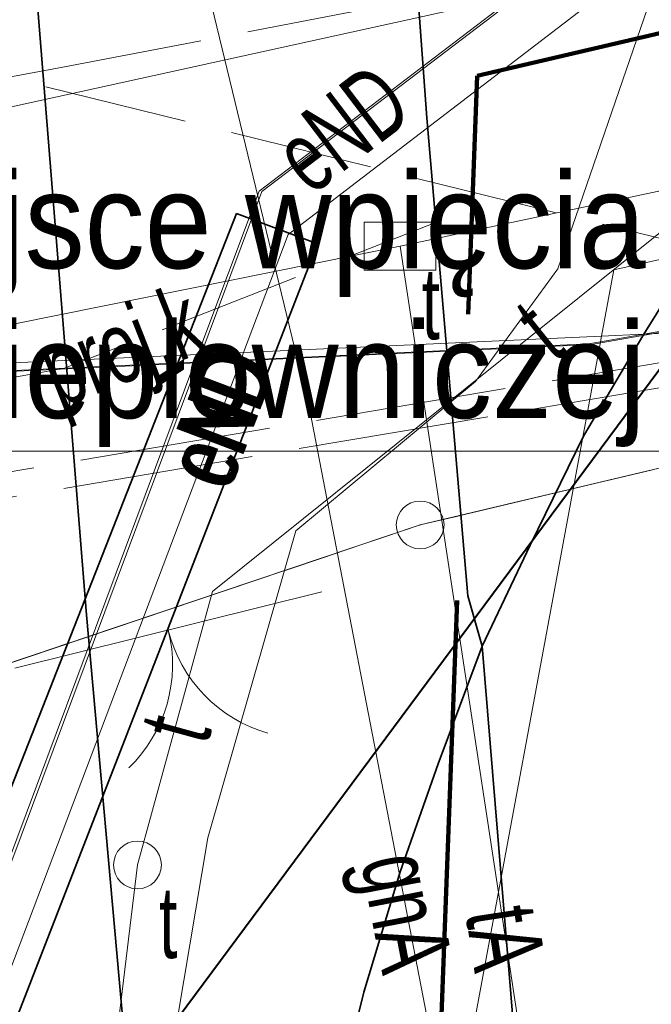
# Model space of a CAD drawing. Header units: metres. Extents: x 6567444 to 13135881, y 5574237 to 11149086.
# Tile 49 of 191: x 6567815.62 to 6567822.23, y 5574546 to 5574556.31. Entities that reach past the tile are written whole.
import ezdxf
from ezdxf.enums import TextEntityAlignment as Align

# ---------------------------------------------------------------- set-up
doc = ezdxf.new("R2010")
doc.units = ezdxf.units.M
for name, pattern in [('2.0_1.0', [3, 2, -1]), ('L_0_03', [1, 0.5, -0.5]), ('L_0_06', [2, 1.5, -0.5]), ('L_2_50', [2.5, 2, -0.5])]:
    doc.linetypes.add(name, pattern=pattern)
for name, color, linetype, lineweight in [('EGB_DzialkaEwidencyjna', 7, 'Continuous', 18), ('EGB_Klasouzytek', 92, 'Continuous', 18), ('EGB_KonturUzytkuGruntowego', 92, 'Continuous', 18), ('EGB_PunktGraniczny', 7, 'Continuous', 18), ('GES_InneUrzadzeniaTowarzyszace_P', 7, 'Continuous', 18), ('GES_PrzewodElektroenergetyczny', 1, 'Continuous', 18), ('GES_PrzewodElektroenergetyczny_Projektowany', 7, 'Continuous', 18), ('GES_PrzewodGazowy', 52, 'Continuous', 18), ('GES_PrzewodKanalizacyjny_Projektowany', 7, 'Continuous', 18), ('GES_PrzewodTelekomunikacyjny', 30, 'Continuous', 18), ('GES_UrzadzeniaTowarzyszczaceLiniowe', 7, 'Continuous', 18), ('MP_LINIE_REGULAC', 135, 'Continuous', 40), ('OT_Komunikacja', 7, 'Continuous', 18), ('OT_Ogrodzenia', 7, 'Continuous', 18), ('Z_ZAKRES', 214, 'Continuous', 90)]:
    doc.layers.add(name, color=color, linetype=linetype, lineweight=lineweight)
doc.layers.add('FORMA - Arch 01 - 820-G Rysunki Obrazki', color=7, linetype='Continuous')
doc.styles.get("Standard").update_dxf_attribs({"font": 'arial.ttf'})
doc.styles.add('STYL_AUTOMATYCZNY_4', font='arial.ttf', dxfattribs={"width": 0.7})

# ---------------------------------------------------------------- blocks, each defined once
blk = doc.blocks.new('L_0_02_2')
at = {"color": 0}
blk.add_point((0, 0), dxfattribs=at)
blk = doc.blocks.new('L_0_02_1')
at = {"color": 0}
blk.add_point((0, 0), dxfattribs=at)
blk = doc.blocks.new('L_2_20_3')
at = {"color": 0, "linetype": 'Continuous', "lineweight": 13}
for centre, start, end in [((-3, 0), 299.9816, 0), ((3, 0), 180, 240.0184)]:
    blk.add_arc(centre, 3, start, end, dxfattribs=at)
blk = doc.blocks.new('EGPG_S')
at = {"color": 0, "linetype": 'Continuous', "lineweight": 18}
blk.add_circle((0, 0), 0.5, dxfattribs=at)
blk = doc.blocks.new('other_SUPW_O')
at = {"color": 0, "linetype": 'Continuous', "lineweight": 18}
blk.add_circle((0, 0), 0.5, dxfattribs=at)
blk = doc.blocks.new('SUPW_R')
at = {"color": 0, "linetype": 'Continuous', "lineweight": 18, "flags": 128}
blk.add_lwpolyline([(0.75, 0.5), (0.75, -0.5), (-0.75, -0.5), (-0.75, 0.5)], close=True, dxfattribs=at)
blk = doc.blocks.new('_MDCP')
at = {"layer": 'EGB_DzialkaEwidencyjna', "linetype": 'Continuous', "lineweight": 18}
for p, q in [((6567820.053, 5574551.078), (6567841.397, 5574556.142)), ((6567841.397, 5574556.142), (6567820.053, 5574551.078)), ((6567814.937, 5574549.38), (6567819.573, 5574550.94)), ((6567819.573, 5574550.94), (6567814.937, 5574549.38))]:
    blk.add_line(p, q, dxfattribs=at)
at = {"layer": 'EGB_Klasouzytek', "lineweight": 18}
for points in [[(6567808.43, 5574567.42), (6567810.41, 5574567.57), (6567821.43, 5574569.65), (6567844.36, 5574573.98), (6567848.19, 5574557.83), (6567841.64, 5574556.2), (6567819.81, 5574551.02), (6567814.7, 5574549.3), (6567811.96, 5574548.85), (6567810.34, 5574548.58), (6567809.02, 5574546.47), (6567805.83, 5574540.63), (6567799.496, 5574570.502)], [(6567843.288, 5574339.738), (6567840.22, 5574379.37), (6567837.97, 5574408.39), (6567824.54, 5574464.39), (6567815.07, 5574503.11), (6567813.39, 5574510.85), (6567812.91, 5574512.76), (6567809.64, 5574533.63), (6567810.66, 5574545.93), (6567811.96, 5574548.85), (6567814.7, 5574549.3), (6567819.81, 5574551.02), (6567841.64, 5574556.2), (6567848.19, 5574557.83), (6567849.51, 5574552.26), (6567830.11, 5574547.72), (6567829, 5574518.49), (6567851.37, 5574441.53), (6567857.95, 5574413.39), (6567862.49, 5574380.1), (6567864.17, 5574367.81), (6567869.98, 5574345.11), (6567862.17, 5574342.99), (6567862.141, 5574342.197)]]:
    blk.add_lwpolyline(points, dxfattribs=at)
at = {"layer": 'EGB_KonturUzytkuGruntowego', "linetype": 'L_0_03', "lineweight": 18}
for points in [[(6567944.099, 5574577.571), (6567942.63, 5574577.28), (6567937.22, 5574576.21), (6567870.09, 5574563.29), (6567848.19, 5574557.83), (6567841.64, 5574556.2), (6567819.81, 5574551.02), (6567814.7, 5574549.3), (6567811.96, 5574548.85), (6567810.34, 5574548.58), (6567809.02, 5574546.47), (6567805.83, 5574540.63), (6567799.496, 5574570.502)], [(6567843.288, 5574339.738), (6567840.22, 5574379.37), (6567837.97, 5574408.39), (6567824.54, 5574464.39), (6567815.07, 5574503.11), (6567813.39, 5574510.85), (6567812.91, 5574512.76), (6567809.64, 5574533.63), (6567810.66, 5574545.93), (6567811.96, 5574548.85), (6567814.7, 5574549.3), (6567819.81, 5574551.02), (6567841.64, 5574556.2), (6567848.19, 5574557.83), (6567849.51, 5574552.26), (6567830.11, 5574547.72), (6567829, 5574518.49), (6567851.37, 5574441.53), (6567857.95, 5574413.39), (6567862.49, 5574380.1), (6567864.17, 5574367.81), (6567869.98, 5574345.11), (6567862.17, 5574342.99), (6567862.141, 5574342.197)]]:
    blk.add_lwpolyline(points, dxfattribs=at)
at = {"layer": 'EGB_PunktGraniczny'}
blk.add_point((6567819.81, 5574551.02), dxfattribs=at)
at = {"layer": 'GES_PrzewodElektroenergetyczny', "color": 1, "linetype": 'Continuous', "lineweight": 18}
for points in [[(6567943.254, 5574582.239), (6567909.127, 5574576.204), (6567889.67, 5574572.763), (6567874.092, 5574569.903), (6567866.549, 5574568.127), (6567863.2, 5574565.721), (6567847.979, 5574563.389), (6567834.386, 5574560.54), (6567829.197, 5574557.801), (6567825.396, 5574554.557), (6567825.286, 5574554.465), (6567823.983, 5574553.351), (6567823.887, 5574553.328), (6567823.56, 5574553.266), (6567822.367, 5574553.026), (6567822.149, 5574553.016), (6567821.707, 5574552.996), (6567817.963, 5574552.826), (6567817.484, 5574552.804), (6567812.181, 5574552.562), (6567800.221, 5574552.715), (6567799.811, 5574552.733), (6567793.499, 5574551.393)], [(6567873.65, 5574564.68), (6567858.185, 5574560.669), (6567842.81, 5574557.22), (6567841.652, 5574557.736), (6567838.02, 5574560.82), (6567836.97, 5574561.34), (6567827.408, 5574559.513), (6567825.24, 5574559.375), (6567823.842, 5574558.387), (6567822.303, 5574556.767), (6567821.25, 5574553.7), (6567820.388, 5574552.522), (6567818.508, 5574550.958), (6567817.589, 5574547.746), (6567816.52, 5574541.4), (6567814.783, 5574530.308), (6567815.18, 5574526.62), (6567815.46, 5574522.32), (6567816.83, 5574517.28), (6567816.455, 5574514.619), (6567815.516, 5574513.797), (6567802.55, 5574511.616)], [(6567873.65, 5574564.68), (6567858.185, 5574560.669), (6567842.81, 5574557.22), (6567841.652, 5574557.736), (6567838.02, 5574560.82), (6567836.97, 5574561.34), (6567827.408, 5574559.513), (6567825.24, 5574559.375), (6567823.842, 5574558.387), (6567822.303, 5574556.767), (6567821.25, 5574553.7), (6567820.388, 5574552.522), (6567818.508, 5574550.958), (6567817.589, 5574547.746), (6567816.52, 5574541.4), (6567814.783, 5574530.308), (6567815.18, 5574526.62), (6567815.46, 5574522.32), (6567816.83, 5574517.28), (6567816.455, 5574514.619), (6567815.516, 5574513.797), (6567802.55, 5574511.616)], [(6567821.689, 5574574.676), (6567824.614, 5574569.975), (6567824.749, 5574569.163), (6567824.869, 5574568.446), (6567824.96, 5574567.901), (6567826.159, 5574560.699), (6567824.503, 5574558.716), (6567818.43, 5574554.059), (6567817.963, 5574552.826), (6567817.933, 5574552.746), (6567810.864, 5574534.061), (6567809.989, 5574533.009), (6567809.88, 5574530.991), (6567810.579, 5574524.841), (6567813.857, 5574512.476), (6567813.279, 5574511.663)], [(6567821.689, 5574574.676), (6567824.614, 5574569.975), (6567824.749, 5574569.163), (6567824.869, 5574568.446), (6567824.96, 5574567.901), (6567826.159, 5574560.699), (6567824.503, 5574558.716), (6567818.43, 5574554.059), (6567817.963, 5574552.826), (6567817.933, 5574552.746), (6567810.864, 5574534.061), (6567809.989, 5574533.009), (6567809.88, 5574530.991), (6567810.579, 5574524.841), (6567813.857, 5574512.476), (6567813.369, 5574511.714)], [(6567800.692, 5574519.783), (6567802.691, 5574520.352), (6567810.825, 5574522.717), (6567810.186, 5574524.89), (6567809.445, 5574530.757), (6567809.707, 5574533.18), (6567810.517, 5574534.255), (6567811.265, 5574536.072), (6567818.154, 5574554.51), (6567823.868, 5574558.864), (6567825.744, 5574560.817), (6567824.722, 5574567.97), (6567816.288, 5574566.225), (6567812.943, 5574566.807), (6567806.543, 5574571.827)], [(6567806.525, 5574571.824), (6567812.913, 5574566.813), (6567816.258, 5574566.232), (6567824.701, 5574567.978), (6567824.712, 5574567.844), (6567825.715, 5574560.823), (6567823.839, 5574558.871), (6567818.124, 5574554.515), (6567817.484, 5574552.804), (6567817.454, 5574552.724), (6567811.233, 5574536.077), (6567810.486, 5574534.259), (6567809.675, 5574533.185), (6567809.413, 5574530.761), (6567810.153, 5574524.894), (6567810.792, 5574522.721), (6567810.901, 5574522.304), (6567813.402, 5574512.663), (6567813.006, 5574512.003), (6567811.262, 5574510.689), (6567805.592, 5574509.535), (6567805.478, 5574509.512)], [(6567793.655, 5574550.711), (6567800.35, 5574552.06), (6567829.97, 5574558.57), (6567842.31, 5574561.39), (6567850.66, 5574562.54), (6567860.88, 5574565.16), (6567864.36, 5574564.78), (6567874.76, 5574567.79), (6567876.7, 5574569.8), (6567879.43, 5574570.97), (6567880.48, 5574571.46), (6567881.27, 5574571.67)], [(6567793.654, 5574550.715), (6567800.35, 5574552.06), (6567829.97, 5574558.57), (6567842.31, 5574561.39), (6567850.66, 5574562.54), (6567860.88, 5574565.16), (6567864.36, 5574564.78), (6567874.76, 5574567.79), (6567876.7, 5574569.8), (6567879.43, 5574570.97)], [(6567793.506, 5574551.362), (6567799.783, 5574552.712), (6567800.221, 5574552.715), (6567811.977, 5574552.47), (6567815.866, 5574552.65), (6567817.454, 5574552.724), (6567817.933, 5574552.746), (6567821.573, 5574552.914), (6567821.696, 5574552.936), (6567822.149, 5574553.016), (6567823.56, 5574553.266), (6567823.887, 5574553.328), (6567825.286, 5574554.465), (6567825.396, 5574554.557), (6567829.332, 5574557.775), (6567834.269, 5574560.409), (6567848.172, 5574563.348), (6567863.152, 5574565.67), (6567866.512, 5574567.994), (6567866.79, 5574568.09)], [(6567866.79, 5574568.09), (6567866.542, 5574567.987), (6567863.181, 5574565.664), (6567848.2, 5574563.341), (6567834.297, 5574560.402), (6567829.361, 5574557.768), (6567823.918, 5574553.318), (6567821.603, 5574552.908), (6567815.896, 5574552.644), (6567812.008, 5574552.464), (6567799.814, 5574552.707), (6567793.509, 5574551.351)]]:
    blk.add_lwpolyline(points, dxfattribs=at)
at = {"layer": 'GES_PrzewodElektroenergetyczny', "color": 1, "linetype": 'Continuous', "lineweight": 18, "flags": 128}
blk.add_lwpolyline([(6567838.664, 5574557.463), (6567825.286, 5574554.465), (6567821.836, 5574553.69), (6567821.707, 5574552.996), (6567821.696, 5574552.936), (6567820.074, 5574544.186), (6567818.966, 5574530.39), (6567820.156, 5574520.342), (6567819.55, 5574515.238), (6567813.369, 5574511.714), (6567813.279, 5574511.663), (6567812.705, 5574511.261), (6567811.464, 5574510.392), (6567805.665, 5574509.205)], dxfattribs=at)
at = {"layer": 'GES_PrzewodElektroenergetyczny_Projektowany', "color": 1, "linetype": 'L_2_50', "lineweight": 18}
for points in [[(6567943.412, 5574581.367), (6567943.17, 5574581.32), (6567913.09, 5574576.12), (6567888.01, 5574572.01), (6567877.14, 5574569.91), (6567875.36, 5574567.7), (6567875.01, 5574566.91), (6567863.39, 5574564.59), (6567846.75, 5574561.93), (6567839.02, 5574560.65), (6567829.79, 5574558.45), (6567816.07, 5574555.81), (6567793.454, 5574551.595)], [(6567794.596, 5574546.571), (6567811.33, 5574550.87), (6567831.53, 5574554.27), (6567833.28, 5574552.46), (6567870.97, 5574561.28), (6567904.99, 5574569.24), (6567915.75, 5574572.57), (6567937.99, 5574577.71), (6567943.858, 5574578.905)], [(6567794.652, 5574546.329), (6567811.15, 5574550.57), (6567831.45, 5574554), (6567833.2, 5574552.19), (6567855.24, 5574557.35), (6567855.74, 5574555.77)]]:
    blk.add_lwpolyline(points, dxfattribs=at)
at = {"layer": 'GES_PrzewodGazowy', "color": 52, "linetype": 'Continuous', "lineweight": 18, "flags": 128}
blk.add_lwpolyline([(6567823.3, 5574528.16), (6567818.66, 5574552.2), (6567815.4, 5574565.64)], dxfattribs=at)
at = {"layer": 'GES_PrzewodKanalizacyjny_Projektowany', "color": 36, "linetype": 'L_0_06', "lineweight": 18, "flags": 128}
blk.add_lwpolyline([(6567813.23, 5574552.15), (6567816.09, 5574552.66), (6567819.98, 5574554.19)], dxfattribs=at)
at = {"layer": 'GES_PrzewodTelekomunikacyjny', "color": 30, "linetype": 'Continuous', "lineweight": 18, "flags": 128}
for points in [[(6567865.525, 5574563.914), (6567846.919, 5574559.742), (6567823.059, 5574554.673), (6567819.6, 5574553.938)], [(6567824.466, 5574555.802), (6567823.059, 5574554.673), (6567819.877, 5574552.12), (6567817.636, 5574550.323)], [(6567819.6, 5574553.938), (6567819.877, 5574552.12), (6567821.805, 5574539.455)], [(6567817.636, 5574550.323), (6567816.852, 5574547.462)], [(6567816.852, 5574547.462), (6567816.31, 5574542.965)]]:
    blk.add_lwpolyline(points, dxfattribs=at)
at = {"layer": 'GES_PrzewodTelekomunikacyjny', "color": 30, "linetype": 'Continuous', "lineweight": 18}
blk.add_lwpolyline([(6567794.091, 5574548.795), (6567819.6, 5574553.938)], dxfattribs=at)
at = {"layer": 'GES_UrzadzeniaTowarzyszczaceLiniowe', "color": 7, "linetype": 'Continuous', "lineweight": 35, "flags": 128}
blk.add_lwpolyline([(6567817.887, 5574554.281), (6567818.737, 5574553.963), (6567811.773, 5574536.053), (6567810.875, 5574536.418), (6567817.887, 5574554.281)], dxfattribs=at)
at = {"layer": 'MP_LINIE_REGULAC', "linetype": 'Continuous'}
blk.add_lwpolyline([(6567936.85, 5574576.14), (6567822.725, 5574553.2), (6567807.758, 5574533.041), (6567819.961, 5574483.091), (6567828.37, 5574448.208)], dxfattribs=at)
at = {"layer": 'OT_Komunikacja', "color": 7, "linetype": 'L_0_06', "lineweight": 18}
blk.add_lwpolyline([(6567870.69, 5574567.61), (6567854.92, 5574563.97), (6567850.42, 5574563.07), (6567847.84, 5574562.43), (6567842.08, 5574560.99), (6567840.14, 5574560.43), (6567838.28, 5574559.74), (6567836.48, 5574558.91), (6567834.74, 5574557.88), (6567833.15, 5574556.73), (6567831.64, 5574555.37), (6567830.23, 5574553.94), (6567829, 5574552.37), (6567807.49, 5574557.68), (6567808.795, 5574564.52), (6567812.22, 5574565.02), (6567813.716, 5574565.299), (6567818.846, 5574566.258), (6567831.918, 5574568.701), (6567838.5, 5574569.98), (6567852.66, 5574572.75), (6567861.62, 5574574.56), (6567874.02, 5574577.02)], dxfattribs=at)
at = {"layer": 'OT_Komunikacja', "color": 7, "linetype": 'Continuous', "lineweight": 35}
for points in [[(6567818.746, 5574574.122), (6567818.83, 5574572.23), (6567819.05, 5574567.73), (6567819.19, 5574565.24), (6567819.35, 5574562.76), (6567819.52, 5574560.26), (6567819.7, 5574557.76), (6567819.88, 5574555.28), (6567820.1, 5574552.72), (6567820.31, 5574550.28), (6567820.46, 5574549.75), (6567821.55, 5574536.51)], [(6567814.771, 5574573.375), (6567814.83, 5574572.03), (6567815.06, 5574567.52), (6567815.39, 5574562.04), (6567815.56, 5574559.55), (6567816.32, 5574550.08), (6567817.46, 5574537.32), (6567818.34, 5574527.49), (6567818.54, 5574525.44), (6567818.82, 5574522.95), (6567819.14, 5574520.44), (6567819.65, 5574517.05), (6567819.91, 5574515.5), (6567820.35, 5574513.04), (6567821.69, 5574506.72), (6567844.97, 5574407.21)]]:
    blk.add_lwpolyline(points, dxfattribs=at)
at = {"layer": 'OT_Komunikacja', "color": 7, "linetype": 'Continuous', "lineweight": 35, "flags": 128}
blk.add_lwpolyline([(6567822.83, 5574554.11), (6567822.149, 5574553.016), (6567821.52, 5574551.95), (6567820.96, 5574550.81), (6567820.46, 5574549.75), (6567820, 5574548.52), (6567819.6, 5574547.39), (6567819.22, 5574546.13), (6567818.98, 5574545.16), (6567818.77, 5574544.2), (6567817.46, 5574537.32)], dxfattribs=at)
at = {"layer": 'OT_Ogrodzenia', "linetype": 'CONTINUOUS', "lineweight": 18}
blk.add_line((6567815.57, 5574549.52), (6567818.78, 5574550.32), dxfattribs=at)
at = {"layer": 'Z_ZAKRES', "linetype": '2.0_1.0', "lineweight": 140, "ltscale": 3}
blk.add_lwpolyline([(6567820.407, 5574555.719), (6567847.232, 5574561.997), (6567929.356, 5574581.206), (6567956.443, 5574443.911), (6567955.827, 5574425.481), (6567951.015, 5574407.07), (6567933.777, 5574381.866), (6567907.312, 5574367.318), (6567855.739, 5574355.65), (6567852.582, 5574378.747), (6567848.105, 5574411.572), (6567841.693, 5574438.994), (6567818.946, 5574517.253)], close=True, dxfattribs=at)
at = {"layer": 'EGB_DzialkaEwidencyjna', "linetype": 'Continuous', "xscale": 0.5, "yscale": 0.5, "zscale": 0.5}
for name, rotation in [('L_0_02_2', 198.6), ('L_0_02_1', 13.35), ('L_0_02_2', 13.35), ('L_0_02_1', 198.6)]:
    blk.add_blockref(name, (6567819.81, 5574551.02), dxfattribs=dict(at, rotation=rotation))
at = {"layer": 'EGB_PunktGraniczny', "linetype": 'Continuous', "xscale": 0.5, "yscale": 0.5, "zscale": 0.5}
blk.add_blockref('EGPG_S', (6567819.81, 5574551.02), dxfattribs=at)
at = {"layer": 'GES_InneUrzadzeniaTowarzyszace_P', "linetype": 'Continuous', "xscale": 0.5, "yscale": 0.5, "zscale": 0.5}
for name, p in [('SUPW_R', (6567819.6, 5574553.938)), ('other_SUPW_O', (6567816.852, 5574547.462))]:
    blk.add_blockref(name, p, dxfattribs=at)
at = {"layer": 'OT_Ogrodzenia', "color": 7, "linetype": 'Continuous', "xscale": 0.5, "yscale": 0.5, "zscale": 0.5, "rotation": 13.99}
blk.add_blockref('L_2_20_3', (6567817.175, 5574549.92), dxfattribs=at)
at = {"layer": 'GES_InneUrzadzeniaTowarzyszace_P', "color": 7, "lineweight": 15, "width": 0.66}
for p in [(6567819.825, 5574553.713), (6567817.077, 5574547.237)]:
    blk.add_text('t', height=0.75, dxfattribs=at).set_placement(p, align=Align.TOP_LEFT)
at = {"layer": 'GES_PrzewodElektroenergetyczny', "color": 1, "lineweight": 15, "width": 0.66}
for rotation, p in [(-322.7, (6567818.988, 5574555.174)), (-290.7, (6567817.699, 5574552.128)), (-290.7, (6567817.716, 5574552.171))]:
    blk.add_text('eND', height=0.75, rotation=rotation, dxfattribs=at).set_placement(p, align=Align.MIDDLE_CENTER)
at = {"layer": 'GES_PrzewodGazowy', "color": 52, "lineweight": 15, "width": 0.66}
blk.add_text('gnA', height=0.75, rotation=-79.1, dxfattribs=at).set_placement((6567819.67, 5574546.97), align=Align.MIDDLE_CENTER)
at = {"layer": 'GES_PrzewodKanalizacyjny_Projektowany', "color": 36, "lineweight": 15, "width": 0.66}
blk.add_text('proj.k', height=0.75, rotation=-338.5, dxfattribs=at).set_placement((6567816.683, 5574552.893), align=Align.MIDDLE_CENTER)
at = {"layer": 'GES_PrzewodTelekomunikacyjny', "color": 30, "lineweight": 15, "width": 0.66}
for s, rotation, p in [('t', -321.3, (6567821.051, 5574553.062)), ('t', -285.3, (6567817.244, 5574548.893)), ('tA', -81.3, (6567820.703, 5574546.697))]:
    blk.add_text(s, height=0.75, rotation=rotation, dxfattribs=at).set_placement(p, align=Align.MIDDLE_CENTER)
blk = doc.blocks.new('PR1183 Chorzów Metalowców V09_TT')
at = {"layer": 'FORMA - Arch 01 - 820-G Rysunki Obrazki', "color": 7, "linetype": 'Continuous', "lineweight": 13}
blk.add_line((6567822.619, 5574550.542), (6567805.567, 5574550.542), dxfattribs=at)
at = {"layer": 'FORMA - Arch 01 - 820-G Rysunki Obrazki', "color": 7, "linetype": 'Continuous', "lineweight": 13, "insert": (6567822.169, 5574550.587), "char_height": 1, "attachment_point": 9, "rotation": 0, "line_spacing_factor": 0.940384, "style": 'STYL_AUTOMATYCZNY_4'}
blk.add_mtext('\\A1;{\\pqr;\\fArial|b0|i0|c238|p0;\\W0.900000;sugerowane miejsce wpięcia \\P\\pqr;\\fArial|b0|i0|c238|p0;\\W0.900000;do sieci ciepłowniczej}', dxfattribs=at)
blk = doc.blocks.new('GE.I.6640.1.468.2024_MDCP_dodatkowe pomiary_12.03.2026')
at = {"layer": 'EGB_DzialkaEwidencyjna', "linetype": 'Continuous', "lineweight": 18}
for p, q in [((6567820.053, 5574551.078), (6567841.397, 5574556.142)), ((6567841.397, 5574556.142), (6567820.053, 5574551.078)), ((6567814.937, 5574549.38), (6567819.573, 5574550.94)), ((6567819.573, 5574550.94), (6567814.937, 5574549.38))]:
    blk.add_line(p, q, dxfattribs=at)
at = {"layer": 'EGB_Klasouzytek', "lineweight": 18}
for points in [[(6567808.43, 5574567.42), (6567810.41, 5574567.57), (6567821.43, 5574569.65), (6567844.36, 5574573.98), (6567848.19, 5574557.83), (6567841.64, 5574556.2), (6567819.81, 5574551.02), (6567814.7, 5574549.3), (6567811.96, 5574548.85), (6567810.34, 5574548.58), (6567809.02, 5574546.47), (6567805.83, 5574540.63), (6567799.496, 5574570.502)], [(6567843.288, 5574339.738), (6567840.22, 5574379.37), (6567837.97, 5574408.39), (6567824.54, 5574464.39), (6567815.07, 5574503.11), (6567813.39, 5574510.85), (6567812.91, 5574512.76), (6567809.64, 5574533.63), (6567810.66, 5574545.93), (6567811.96, 5574548.85), (6567814.7, 5574549.3), (6567819.81, 5574551.02), (6567841.64, 5574556.2), (6567848.19, 5574557.83), (6567849.51, 5574552.26), (6567830.11, 5574547.72), (6567829, 5574518.49), (6567851.37, 5574441.53), (6567857.95, 5574413.39), (6567862.49, 5574380.1), (6567864.17, 5574367.81), (6567869.98, 5574345.11), (6567862.17, 5574342.99), (6567862.141, 5574342.197)]]:
    blk.add_lwpolyline(points, dxfattribs=at)
at = {"layer": 'EGB_KonturUzytkuGruntowego', "linetype": 'L_0_03', "lineweight": 18}
for points in [[(6567944.099, 5574577.571), (6567942.63, 5574577.28), (6567937.22, 5574576.21), (6567870.09, 5574563.29), (6567848.19, 5574557.83), (6567841.64, 5574556.2), (6567819.81, 5574551.02), (6567814.7, 5574549.3), (6567811.96, 5574548.85), (6567810.34, 5574548.58), (6567809.02, 5574546.47), (6567805.83, 5574540.63), (6567799.496, 5574570.502)], [(6567843.288, 5574339.738), (6567840.22, 5574379.37), (6567837.97, 5574408.39), (6567824.54, 5574464.39), (6567815.07, 5574503.11), (6567813.39, 5574510.85), (6567812.91, 5574512.76), (6567809.64, 5574533.63), (6567810.66, 5574545.93), (6567811.96, 5574548.85), (6567814.7, 5574549.3), (6567819.81, 5574551.02), (6567841.64, 5574556.2), (6567848.19, 5574557.83), (6567849.51, 5574552.26), (6567830.11, 5574547.72), (6567829, 5574518.49), (6567851.37, 5574441.53), (6567857.95, 5574413.39), (6567862.49, 5574380.1), (6567864.17, 5574367.81), (6567869.98, 5574345.11), (6567862.17, 5574342.99), (6567862.141, 5574342.197)]]:
    blk.add_lwpolyline(points, dxfattribs=at)
at = {"layer": 'EGB_PunktGraniczny'}
blk.add_point((6567819.81, 5574551.02), dxfattribs=at)
at = {"layer": 'GES_PrzewodElektroenergetyczny', "color": 1, "linetype": 'Continuous', "lineweight": 18}
for points in [[(6567943.254, 5574582.239), (6567909.127, 5574576.204), (6567889.67, 5574572.763), (6567874.092, 5574569.903), (6567866.549, 5574568.127), (6567863.2, 5574565.721), (6567847.979, 5574563.389), (6567834.386, 5574560.54), (6567829.197, 5574557.801), (6567825.396, 5574554.557), (6567825.286, 5574554.465), (6567823.983, 5574553.351), (6567823.887, 5574553.328), (6567823.56, 5574553.266), (6567822.367, 5574553.026), (6567822.149, 5574553.016), (6567821.707, 5574552.996), (6567817.963, 5574552.826), (6567817.484, 5574552.804), (6567812.181, 5574552.562), (6567800.221, 5574552.715), (6567799.811, 5574552.733), (6567793.499, 5574551.393)], [(6567873.65, 5574564.68), (6567858.185, 5574560.669), (6567842.81, 5574557.22), (6567841.652, 5574557.736), (6567838.02, 5574560.82), (6567836.97, 5574561.34), (6567827.408, 5574559.513), (6567825.24, 5574559.375), (6567823.842, 5574558.387), (6567822.303, 5574556.767), (6567821.25, 5574553.7), (6567820.388, 5574552.522), (6567818.508, 5574550.958), (6567817.589, 5574547.746), (6567816.52, 5574541.4), (6567814.783, 5574530.308), (6567815.18, 5574526.62), (6567815.46, 5574522.32), (6567816.83, 5574517.28), (6567816.455, 5574514.619), (6567815.516, 5574513.797), (6567802.55, 5574511.616)], [(6567873.65, 5574564.68), (6567858.185, 5574560.669), (6567842.81, 5574557.22), (6567841.652, 5574557.736), (6567838.02, 5574560.82), (6567836.97, 5574561.34), (6567827.408, 5574559.513), (6567825.24, 5574559.375), (6567823.842, 5574558.387), (6567822.303, 5574556.767), (6567821.25, 5574553.7), (6567820.388, 5574552.522), (6567818.508, 5574550.958), (6567817.589, 5574547.746), (6567816.52, 5574541.4), (6567814.783, 5574530.308), (6567815.18, 5574526.62), (6567815.46, 5574522.32), (6567816.83, 5574517.28), (6567816.455, 5574514.619), (6567815.516, 5574513.797), (6567802.55, 5574511.616)], [(6567821.689, 5574574.676), (6567824.614, 5574569.975), (6567824.749, 5574569.163), (6567824.869, 5574568.446), (6567824.96, 5574567.901), (6567826.159, 5574560.699), (6567824.503, 5574558.716), (6567818.43, 5574554.059), (6567817.963, 5574552.826), (6567817.933, 5574552.746), (6567810.864, 5574534.061), (6567809.989, 5574533.009), (6567809.88, 5574530.991), (6567810.579, 5574524.841), (6567813.857, 5574512.476), (6567813.279, 5574511.663)], [(6567821.689, 5574574.676), (6567824.614, 5574569.975), (6567824.749, 5574569.163), (6567824.869, 5574568.446), (6567824.96, 5574567.901), (6567826.159, 5574560.699), (6567824.503, 5574558.716), (6567818.43, 5574554.059), (6567817.963, 5574552.826), (6567817.933, 5574552.746), (6567810.864, 5574534.061), (6567809.989, 5574533.009), (6567809.88, 5574530.991), (6567810.579, 5574524.841), (6567813.857, 5574512.476), (6567813.369, 5574511.714)], [(6567800.692, 5574519.783), (6567802.691, 5574520.352), (6567810.825, 5574522.717), (6567810.186, 5574524.89), (6567809.445, 5574530.757), (6567809.707, 5574533.18), (6567810.517, 5574534.255), (6567811.265, 5574536.072), (6567818.154, 5574554.51), (6567823.868, 5574558.864), (6567825.744, 5574560.817), (6567824.722, 5574567.97), (6567816.288, 5574566.225), (6567812.943, 5574566.807), (6567806.543, 5574571.827)], [(6567806.525, 5574571.824), (6567812.913, 5574566.813), (6567816.258, 5574566.232), (6567824.701, 5574567.978), (6567824.712, 5574567.844), (6567825.715, 5574560.823), (6567823.839, 5574558.871), (6567818.124, 5574554.515), (6567817.484, 5574552.804), (6567817.454, 5574552.724), (6567811.233, 5574536.077), (6567810.486, 5574534.259), (6567809.675, 5574533.185), (6567809.413, 5574530.761), (6567810.153, 5574524.894), (6567810.792, 5574522.721), (6567810.901, 5574522.304), (6567813.402, 5574512.663), (6567813.006, 5574512.003), (6567811.262, 5574510.689), (6567805.592, 5574509.535), (6567805.478, 5574509.512)], [(6567793.655, 5574550.711), (6567800.35, 5574552.06), (6567829.97, 5574558.57), (6567842.31, 5574561.39), (6567850.66, 5574562.54), (6567860.88, 5574565.16), (6567864.36, 5574564.78), (6567874.76, 5574567.79), (6567876.7, 5574569.8), (6567879.43, 5574570.97), (6567880.48, 5574571.46), (6567881.27, 5574571.67)], [(6567793.654, 5574550.715), (6567800.35, 5574552.06), (6567829.97, 5574558.57), (6567842.31, 5574561.39), (6567850.66, 5574562.54), (6567860.88, 5574565.16), (6567864.36, 5574564.78), (6567874.76, 5574567.79), (6567876.7, 5574569.8), (6567879.43, 5574570.97)], [(6567793.506, 5574551.362), (6567799.783, 5574552.712), (6567800.221, 5574552.715), (6567811.977, 5574552.47), (6567815.866, 5574552.65), (6567817.454, 5574552.724), (6567817.933, 5574552.746), (6567821.573, 5574552.914), (6567821.696, 5574552.936), (6567822.149, 5574553.016), (6567823.56, 5574553.266), (6567823.887, 5574553.328), (6567825.286, 5574554.465), (6567825.396, 5574554.557), (6567829.332, 5574557.775), (6567834.269, 5574560.409), (6567848.172, 5574563.348), (6567863.152, 5574565.67), (6567866.512, 5574567.994), (6567866.79, 5574568.09)], [(6567866.79, 5574568.09), (6567866.542, 5574567.987), (6567863.181, 5574565.664), (6567848.2, 5574563.341), (6567834.297, 5574560.402), (6567829.361, 5574557.768), (6567823.918, 5574553.318), (6567821.603, 5574552.908), (6567815.896, 5574552.644), (6567812.008, 5574552.464), (6567799.814, 5574552.707), (6567793.509, 5574551.351)]]:
    blk.add_lwpolyline(points, dxfattribs=at)
at = {"layer": 'GES_PrzewodElektroenergetyczny', "color": 1, "linetype": 'Continuous', "lineweight": 18, "flags": 128}
blk.add_lwpolyline([(6567838.664, 5574557.463), (6567825.286, 5574554.465), (6567821.836, 5574553.69), (6567821.707, 5574552.996), (6567821.696, 5574552.936), (6567820.074, 5574544.186), (6567818.966, 5574530.39), (6567820.156, 5574520.342), (6567819.55, 5574515.238), (6567813.369, 5574511.714), (6567813.279, 5574511.663), (6567812.705, 5574511.261), (6567811.464, 5574510.392), (6567805.665, 5574509.205)], dxfattribs=at)
at = {"layer": 'GES_PrzewodElektroenergetyczny_Projektowany', "color": 1, "linetype": 'L_2_50', "lineweight": 18}
for points in [[(6567943.412, 5574581.367), (6567943.17, 5574581.32), (6567913.09, 5574576.12), (6567888.01, 5574572.01), (6567877.14, 5574569.91), (6567875.36, 5574567.7), (6567875.01, 5574566.91), (6567863.39, 5574564.59), (6567846.75, 5574561.93), (6567839.02, 5574560.65), (6567829.79, 5574558.45), (6567816.07, 5574555.81), (6567793.454, 5574551.595)], [(6567794.596, 5574546.571), (6567811.33, 5574550.87), (6567831.53, 5574554.27), (6567833.28, 5574552.46), (6567870.97, 5574561.28), (6567904.99, 5574569.24), (6567915.75, 5574572.57), (6567937.99, 5574577.71), (6567943.858, 5574578.905)], [(6567794.652, 5574546.329), (6567811.15, 5574550.57), (6567831.45, 5574554), (6567833.2, 5574552.19), (6567855.24, 5574557.35), (6567855.74, 5574555.77)]]:
    blk.add_lwpolyline(points, dxfattribs=at)
at = {"layer": 'GES_PrzewodGazowy', "color": 52, "linetype": 'Continuous', "lineweight": 18, "flags": 128}
blk.add_lwpolyline([(6567823.3, 5574528.16), (6567818.66, 5574552.2), (6567815.4, 5574565.64)], dxfattribs=at)
at = {"layer": 'GES_PrzewodKanalizacyjny_Projektowany', "color": 36, "linetype": 'L_0_06', "lineweight": 18, "flags": 128}
blk.add_lwpolyline([(6567813.23, 5574552.15), (6567816.09, 5574552.66), (6567819.98, 5574554.19)], dxfattribs=at)
at = {"layer": 'GES_PrzewodTelekomunikacyjny', "color": 30, "linetype": 'Continuous', "lineweight": 18, "flags": 128}
for points in [[(6567865.525, 5574563.914), (6567846.919, 5574559.742), (6567823.059, 5574554.673), (6567819.6, 5574553.938)], [(6567824.466, 5574555.802), (6567823.059, 5574554.673), (6567819.877, 5574552.12), (6567817.636, 5574550.323)], [(6567819.6, 5574553.938), (6567819.877, 5574552.12), (6567821.805, 5574539.455)], [(6567817.636, 5574550.323), (6567816.852, 5574547.462)], [(6567816.852, 5574547.462), (6567816.31, 5574542.965)]]:
    blk.add_lwpolyline(points, dxfattribs=at)
at = {"layer": 'GES_PrzewodTelekomunikacyjny', "color": 30, "linetype": 'Continuous', "lineweight": 18}
blk.add_lwpolyline([(6567794.091, 5574548.795), (6567819.6, 5574553.938)], dxfattribs=at)
at = {"layer": 'GES_UrzadzeniaTowarzyszczaceLiniowe', "color": 7, "linetype": 'Continuous', "lineweight": 35, "flags": 128}
blk.add_lwpolyline([(6567817.887, 5574554.281), (6567818.737, 5574553.963), (6567811.773, 5574536.053), (6567810.875, 5574536.418), (6567817.887, 5574554.281)], dxfattribs=at)
at = {"layer": 'MP_LINIE_REGULAC', "linetype": 'Continuous'}
blk.add_lwpolyline([(6567936.85, 5574576.14), (6567822.725, 5574553.2), (6567807.758, 5574533.041), (6567819.961, 5574483.091), (6567828.37, 5574448.208)], dxfattribs=at)
at = {"layer": 'OT_Komunikacja', "color": 7, "linetype": 'L_0_06', "lineweight": 18}
blk.add_lwpolyline([(6567870.69, 5574567.61), (6567854.92, 5574563.97), (6567850.42, 5574563.07), (6567847.84, 5574562.43), (6567842.08, 5574560.99), (6567840.14, 5574560.43), (6567838.28, 5574559.74), (6567836.48, 5574558.91), (6567834.74, 5574557.88), (6567833.15, 5574556.73), (6567831.64, 5574555.37), (6567830.23, 5574553.94), (6567829, 5574552.37), (6567807.49, 5574557.68), (6567808.795, 5574564.52), (6567812.22, 5574565.02), (6567813.716, 5574565.299), (6567818.846, 5574566.258), (6567831.918, 5574568.701), (6567838.5, 5574569.98), (6567852.66, 5574572.75), (6567861.62, 5574574.56), (6567874.02, 5574577.02)], dxfattribs=at)
at = {"layer": 'OT_Komunikacja', "color": 7, "linetype": 'Continuous', "lineweight": 35}
for points in [[(6567818.746, 5574574.122), (6567818.83, 5574572.23), (6567819.05, 5574567.73), (6567819.19, 5574565.24), (6567819.35, 5574562.76), (6567819.52, 5574560.26), (6567819.7, 5574557.76), (6567819.88, 5574555.28), (6567820.1, 5574552.72), (6567820.31, 5574550.28), (6567820.46, 5574549.75), (6567821.55, 5574536.51)], [(6567814.771, 5574573.375), (6567814.83, 5574572.03), (6567815.06, 5574567.52), (6567815.39, 5574562.04), (6567815.56, 5574559.55), (6567816.32, 5574550.08), (6567817.46, 5574537.32), (6567818.34, 5574527.49), (6567818.54, 5574525.44), (6567818.82, 5574522.95), (6567819.14, 5574520.44), (6567819.65, 5574517.05), (6567819.91, 5574515.5), (6567820.35, 5574513.04), (6567821.69, 5574506.72), (6567844.97, 5574407.21)]]:
    blk.add_lwpolyline(points, dxfattribs=at)
at = {"layer": 'OT_Komunikacja', "color": 7, "linetype": 'Continuous', "lineweight": 35, "flags": 128}
blk.add_lwpolyline([(6567822.83, 5574554.11), (6567822.149, 5574553.016), (6567821.52, 5574551.95), (6567820.96, 5574550.81), (6567820.46, 5574549.75), (6567820, 5574548.52), (6567819.6, 5574547.39), (6567819.22, 5574546.13), (6567818.98, 5574545.16), (6567818.77, 5574544.2), (6567817.46, 5574537.32)], dxfattribs=at)
at = {"layer": 'OT_Ogrodzenia', "linetype": 'CONTINUOUS', "lineweight": 18}
blk.add_line((6567815.57, 5574549.52), (6567818.78, 5574550.32), dxfattribs=at)
at = {"layer": 'Z_ZAKRES', "linetype": '2.0_1.0', "lineweight": 140, "ltscale": 3}
blk.add_lwpolyline([(6567820.407, 5574555.719), (6567847.232, 5574561.997), (6567929.356, 5574581.206), (6567956.443, 5574443.911), (6567955.827, 5574425.481), (6567951.015, 5574407.07), (6567933.777, 5574381.866), (6567907.312, 5574367.318), (6567855.739, 5574355.65), (6567852.582, 5574378.747), (6567848.105, 5574411.572), (6567841.693, 5574438.994), (6567818.946, 5574517.253)], close=True, dxfattribs=at)
at = {"layer": 'EGB_DzialkaEwidencyjna', "linetype": 'Continuous', "xscale": 0.5, "yscale": 0.5, "zscale": 0.5}
for name, rotation in [('L_0_02_2', 198.6), ('L_0_02_1', 13.35), ('L_0_02_2', 13.35), ('L_0_02_1', 198.6)]:
    blk.add_blockref(name, (6567819.81, 5574551.02), dxfattribs=dict(at, rotation=rotation))
at = {"layer": 'EGB_PunktGraniczny', "linetype": 'Continuous', "xscale": 0.5, "yscale": 0.5, "zscale": 0.5}
blk.add_blockref('EGPG_S', (6567819.81, 5574551.02), dxfattribs=at)
at = {"layer": 'GES_InneUrzadzeniaTowarzyszace_P', "linetype": 'Continuous', "xscale": 0.5, "yscale": 0.5, "zscale": 0.5}
for name, p in [('SUPW_R', (6567819.6, 5574553.938)), ('other_SUPW_O', (6567816.852, 5574547.462))]:
    blk.add_blockref(name, p, dxfattribs=at)
at = {"layer": 'OT_Ogrodzenia', "color": 7, "linetype": 'Continuous', "xscale": 0.5, "yscale": 0.5, "zscale": 0.5, "rotation": 13.99}
blk.add_blockref('L_2_20_3', (6567817.175, 5574549.92), dxfattribs=at)
at = {"layer": 'GES_InneUrzadzeniaTowarzyszace_P', "color": 7, "lineweight": 15, "width": 0.66}
for p in [(6567819.825, 5574553.713), (6567817.077, 5574547.237)]:
    blk.add_text('t', height=0.75, dxfattribs=at).set_placement(p, align=Align.TOP_LEFT)
at = {"layer": 'GES_PrzewodElektroenergetyczny', "color": 1, "lineweight": 15, "width": 0.66}
for rotation, p in [(-322.7, (6567818.988, 5574555.174)), (-290.7, (6567817.699, 5574552.128)), (-290.7, (6567817.716, 5574552.171))]:
    blk.add_text('eND', height=0.75, rotation=rotation, dxfattribs=at).set_placement(p, align=Align.MIDDLE_CENTER)
at = {"layer": 'GES_PrzewodGazowy', "color": 52, "lineweight": 15, "width": 0.66}
blk.add_text('gnA', height=0.75, rotation=-79.1, dxfattribs=at).set_placement((6567819.67, 5574546.97), align=Align.MIDDLE_CENTER)
at = {"layer": 'GES_PrzewodKanalizacyjny_Projektowany', "color": 36, "lineweight": 15, "width": 0.66}
blk.add_text('proj.k', height=0.75, rotation=-338.5, dxfattribs=at).set_placement((6567816.683, 5574552.893), align=Align.MIDDLE_CENTER)
at = {"layer": 'GES_PrzewodTelekomunikacyjny', "color": 30, "lineweight": 15, "width": 0.66}
for s, rotation, p in [('t', -321.3, (6567821.051, 5574553.062)), ('t', -285.3, (6567817.244, 5574548.893)), ('tA', -81.3, (6567820.703, 5574546.697))]:
    blk.add_text(s, height=0.75, rotation=rotation, dxfattribs=at).set_placement(p, align=Align.MIDDLE_CENTER)

msp = doc.modelspace()

# ---------------------------------------------------------------- block references
at = {"layer": 'Defpoints'}
msp.add_blockref('GE.I.6640.1.468.2024_MDCP_dodatkowe pomiary_12.03.2026', (0, 0), dxfattribs=at)

# ---------------------------------------------------------------- next in the draw order: block references
msp.add_blockref('PR1183 Chorzów Metalowców V09_TT', (0, 1.25))

# ---------------------------------------------------------------- next in the draw order: block references
msp.add_blockref('_MDCP', (0, 0))

doc.saveas('drawing.dxf')
